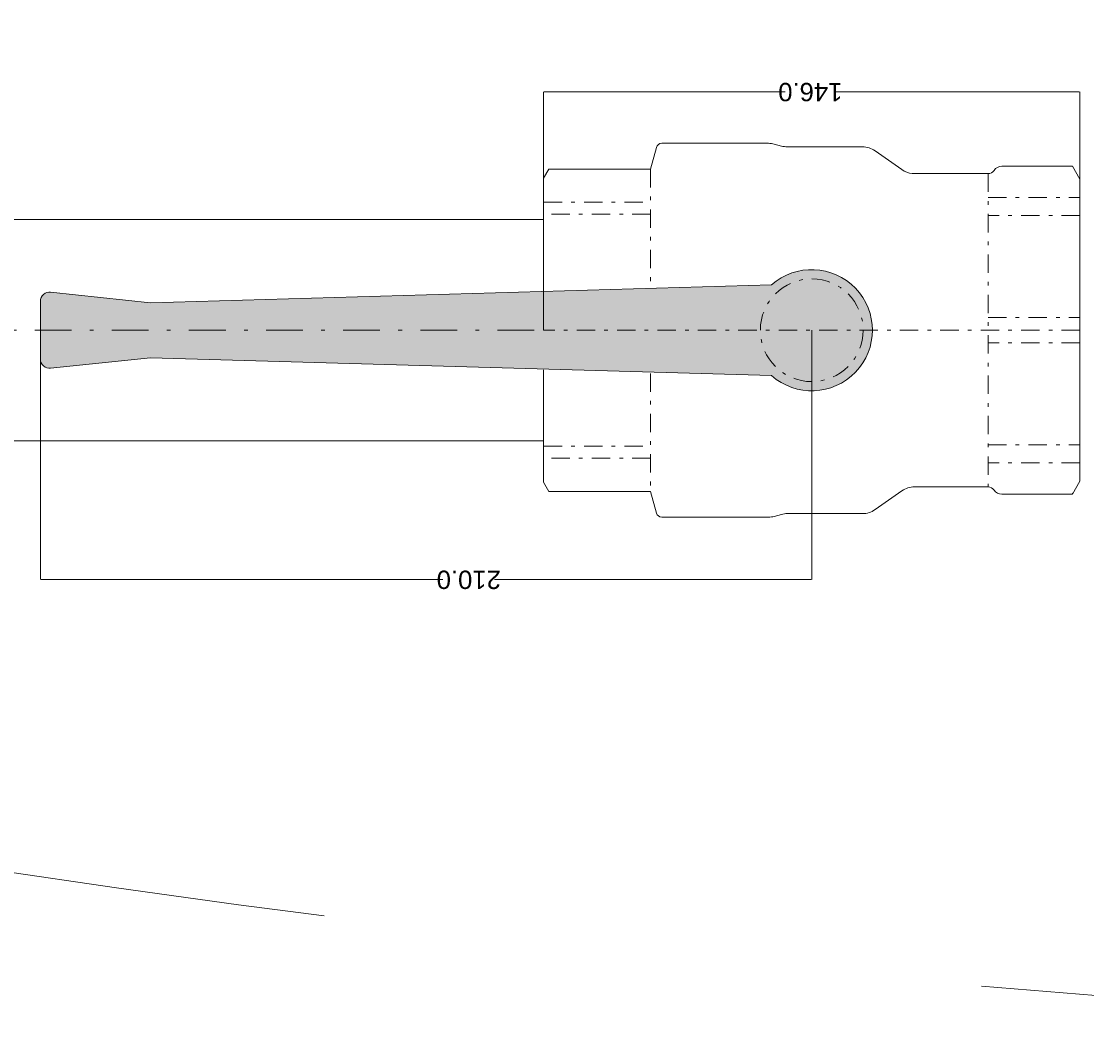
# Model space of a CAD drawing. Header units: millimetres. Extents: x -4784 to -1089, y 53657 to 55321.
# Tile 24 of 32: x -2344 to -2315, y 54235 to 54263. Entities that reach past the tile are written whole.
import ezdxf

# ---------------------------------------------------------------- set-up
doc = ezdxf.new("R2010")
doc.units = ezdxf.units.MM
for name, pattern in [('ACAD_ISO08W100', [36, 24, -3, 6, -3]), ('DASHDOT2', [0.5, 0.25, -0.125, 0, -0.125]), ('DASHDOTX2', [2, 1, -0.5, 0, -0.5]), ('GCAD_ISO03W100', [30, 12, -18])]:
    doc.linetypes.add(name, pattern=pattern)
doc.layers.add('--  pomoc_wymiary kształtek', color=6, linetype='Continuous', plot=False)
doc.layers.add('-- CO_p', color=51, linetype='Continuous', lineweight=9)
doc.layers.add('0.PRZERYWANA', color=7, linetype='GCAD_ISO03W100', lineweight=5)
doc.layers.add('-- WODA', color=5, linetype='Continuous')
doc.styles.get("Standard").update_dxf_attribs({"font": 'ARIAL.TTF'})
doc.dimstyles.get("Standard").update_dxf_attribs({"dimtxt": 0.18, "dimasz": 0.18, "dimexe": 0.18, "dimexo": 0.0625, "dimgap": 0.09, "dimtad": 0, "dimtih": 1, "dimtoh": 1, "dimdec": 4, "dimzin": 0, "dimdsep": 46, "dimtxsty": 'Standard', "dimcen": 0.09, "dimadec": 0, "dimazin": 0, "dimtfac": 1, "dimtdec": 4, "dimtofl": 0, "dimtmove": 0, "dimatfit": 3, "dimfxl": 1, "dimtolj": 1, "dimtzin": 0, "dimarcsym": 0})

# ---------------------------------------------------------------- blocks, each defined once
blk = doc.blocks.new('*U399')
at = {"color": 0, "ltscale": 10}
for p, q in [((5641.692591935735, 30.15), (5843.258340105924, 30.15)), ((5641.692591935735, -30.15), (5843.258340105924, -30.15))]:
    blk.add_line(p, q, dxfattribs=at)
at = {"color": 50, "linetype": 'DASHDOT2', "ltscale": 40}
blk.add_line((5641.692591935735, 0), (5843.258340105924, 0), dxfattribs=at)
blk = doc.blocks.new('*D508')
at = {"layer": '--  pomoc_wymiary kształtek', "color": 0, "lineweight": -2, "transparency": 16777216}
for p, q in [((-72.99999999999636, 4.547473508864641e-13), (-72.99999999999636, -64.89462192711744)), ((72.99999999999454, -1.818989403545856e-12), (72.99999999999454, -64.89462192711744)), ((-72.81999999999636, -64.89462192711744), (-6.418516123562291, -64.89462192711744)), ((72.81999999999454, -64.89462192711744), (7.199410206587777, -64.89462192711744))]:
    blk.add_line(p, q, dxfattribs=at)
at = {"layer": '--  pomoc_wymiary kształtek', "color": 0, "transparency": 16777216}
for points in [[(-72.81999999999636, -64.86462192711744), (-72.81999999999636, -64.92462192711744), (-72.99999999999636, -64.89462192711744)], [(72.81999999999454, -64.86462192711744), (72.81999999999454, -64.92462192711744), (72.99999999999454, -64.89462192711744)]]:
    blk.add_solid(points, dxfattribs=at)
at = {"layer": 'Defpoints', "color": 0, "transparency": 16777216}
for p in [(-72.99999999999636, 4.547473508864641e-13), (72.99999999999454, -1.818989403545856e-12), (72.99999999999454, -64.89462192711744)]:
    blk.add_point(p, dxfattribs=at)
at = {"layer": '--  pomoc_wymiary kształtek', "color": 0, "transparency": 16777216, "insert": (0.3904470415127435, -64.89462192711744), "char_height": 5, "attachment_point": 5}
blk.add_mtext('\\A1;146.0', dxfattribs=at)
blk = doc.blocks.new('*D509')
at = {"layer": '--  pomoc_wymiary kształtek', "color": 0, "lineweight": -2, "transparency": 16777216}
for p, q in [((1.818989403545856e-12, -1.818989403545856e-12), (1.818989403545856e-12, 67.93671814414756)), ((0.1800000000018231, 67.93671814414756), (86.34882853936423, 67.93671814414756)), ((209.8199999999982, 67.93671814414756), (100.4203701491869, 67.93671814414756)), ((209.9999999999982, -4.547473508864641e-13), (209.9999999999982, 67.93671814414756))]:
    blk.add_line(p, q, dxfattribs=at)
at = {"layer": '--  pomoc_wymiary kształtek', "color": 0, "transparency": 16777216}
for points in [[(0.1800000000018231, 67.96671814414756), (0.1800000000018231, 67.90671814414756), (1.823149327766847e-12, 67.93671814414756)], [(209.8199999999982, 67.96671814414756), (209.8199999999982, 67.90671814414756), (209.9999999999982, 67.93671814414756)]]:
    blk.add_solid(points, dxfattribs=at)
at = {"layer": 'Defpoints', "color": 0, "transparency": 16777216}
for p in [(209.9999999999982, 67.93671814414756), (1.818989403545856e-12, -1.818989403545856e-12), (209.9999999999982, -4.547473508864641e-13)]:
    blk.add_point(p, dxfattribs=at)
at = {"layer": '--  pomoc_wymiary kształtek', "color": 0, "transparency": 16777216, "insert": (93.38459934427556, 67.93671814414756), "char_height": 5, "attachment_point": 5}
blk.add_mtext('\\A1;210.0', dxfattribs=at)
blk = doc.blocks.new('ZAW.KUL.1 2100 07_DN65_HERZ_z_góry')
h = blk.add_hatch(color=251)
edge = h.paths.add_edge_path()
edge.add_line((10.93493776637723, 12.35625898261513), (179.9999999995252, 7.499999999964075))
edge.add_line((179.9999999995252, 7.499999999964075), (207.23867884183, 10.3629005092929))
edge.add_ellipse((207.4999999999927, 7.876595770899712), major_axis=(-2.5, 0), ratio=1, start_angle=180, end_angle=275.9999999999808, ccw=False)
edge.add_line((209.9999999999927, 7.876595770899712), (209.9999999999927, -7.876595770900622))
edge.add_ellipse((207.4999999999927, -7.876595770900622), major_axis=(-2.5, 0), ratio=1, start_angle=444.0000000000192, end_angle=540, ccw=False)
edge.add_line((207.23867884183, -10.36290050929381), (180.0000000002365, -7.500000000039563))
edge.add_line((180.0000000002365, -7.500000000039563), (10.93493776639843, -12.35625898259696))
edge.add_ellipse((0, 0), major_axis=(-16.5, 0), ratio=1, start_angle=228.4920852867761, end_angle=491.50791471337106, ccw=False)
at = {"color": 0}
for p, q in [((-1.818989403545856e-12, 49.95000000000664), (-13.78697082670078, 49.95000000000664)), ((6.664636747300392, 49.95000000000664), (0, 49.95000000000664)), ((10.2370007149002, 50.69555495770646), (8.217551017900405, 50.15444504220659)), ((11.78991498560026, 50.90000000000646), (40.85371005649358, 50.90000000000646)), ((42.30259879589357, 49.78822856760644), (43.88034488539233, 43.90000000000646)), ((-17.22842944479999, 48.86491226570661), (-24.55457816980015, 43.73508770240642)), ((-70.9792740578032, 44.65000000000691), (-73.00000000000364, 41.15000000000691)), ((-70.9792740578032, 44.56189002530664), (-70.9792740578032, 44.65000000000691)), ((-51.74165738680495, 44.65000000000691), (-70.9792740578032, 44.65000000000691)), ((43.88034488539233, 43.90000000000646), (71.55662432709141, 43.90000000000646)), ((71.55662432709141, 43.90000000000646), (72.99999999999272, 41.40000000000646)), ((-73.00000000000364, -41.150000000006), (-73.00000000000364, 41.15000000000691)), ((-27.99603674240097, 42.65000000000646), (-47.99999999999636, 42.65000000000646)), ((72.99999999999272, 41.40000000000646), (72.99999999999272, 10.78255233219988)), ((72.99999999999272, -10.78255233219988), (72.99999999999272, -41.40000000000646)), ((-70.9792740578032, -44.650000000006), (-73.00000000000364, -41.150000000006)), ((-29.35000000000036, -42.65000000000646), (-47.99999999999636, -42.65000000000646)), ((-27.99603674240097, -42.65000000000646), (-29.35000000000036, -42.65000000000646)), ((71.55662432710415, -43.90000000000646), (72.99999999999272, -41.40000000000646)), ((-51.74165738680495, -44.650000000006), (-70.9792740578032, -44.650000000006)), ((-17.22842944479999, -48.86491226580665), (-24.55457816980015, -43.73508770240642)), ((42.30259879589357, -49.78822856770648), (43.88034488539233, -43.90000000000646)), ((43.88034488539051, -43.90000000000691), (71.55662432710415, -43.90000000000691)), ((-5.5, -49.95000000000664), (-13.78697082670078, -49.95000000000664)), ((6.664636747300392, -49.95000000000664), (-5.5, -49.95000000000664)), ((10.2370007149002, -50.69555495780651), (8.217551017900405, -50.15444504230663)), ((37.41569828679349, -50.90000000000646), (11.78991498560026, -50.90000000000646)), ((37.41569828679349, -50.90000000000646), (40.85371005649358, -50.90000000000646))]:
    blk.add_line(p, q, dxfattribs=at)
at = {"color": 50, "linetype": 'DASHDOTX2', "ltscale": 5}
for p, q in [((43.88034488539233, 11.74721608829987), (43.88034488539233, 43.90000000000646)), ((-48.00000000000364, -42.650000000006), (-47.99999999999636, 42.65000000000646)), ((-73.00000000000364, 36.13084600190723), (-48.00000000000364, 36.13084600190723)), ((43.88034488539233, 34.88202310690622), (72.99999999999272, 34.88202310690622)), ((-48.00000000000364, 31.20411624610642), (-73.00000000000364, 31.20411624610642)), ((72.99999999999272, 31.60591548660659), (43.88034488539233, 31.60591548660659)), ((-73.00000000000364, 3.483724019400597), (-48.00000000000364, 3.483724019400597)), ((-73.00000000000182, 4.547473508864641e-13), (72.9999999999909, 0)), ((-48.00000000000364, -3.483724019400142), (-73.00000000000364, -3.483724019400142)), ((43.88034488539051, -43.90000000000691), (43.88034488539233, -11.74721608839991)), ((-73.00000000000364, -31.20411624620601), (-48.00000000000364, -31.20411624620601)), ((43.88034488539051, -31.60591548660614), (72.99999999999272, -31.60591548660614)), ((-48.00000000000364, -36.13084600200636), (-73.00000000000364, -36.13084600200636)), ((72.99999999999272, -34.88202310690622), (43.88034488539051, -34.88202310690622))]:
    blk.add_line(p, q, dxfattribs=at)
at = {"color": 11}
for p, q in [((10.93493776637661, 12.35625898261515), (179.9999999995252, 7.499999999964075)), ((179.9999999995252, 7.499999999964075), (207.2386788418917, 10.36290050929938)), ((209.9999999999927, 7.876595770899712), (209.9999999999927, -7.876595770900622)), ((10.93493776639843, -12.35625898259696), (180.0000000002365, -7.500000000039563)), ((207.2386788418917, -10.36290050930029), (180.0000000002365, -7.500000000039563))]:
    blk.add_line(p, q, dxfattribs=at)
at = {"color": 50, "linetype": 'DASHDOTX2', "ltscale": 5}
blk.add_circle((0, 0), 14, dxfattribs=at)
at = {"color": 0}
for centre, radius, start, end in [((-13.78697082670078, 43.95000000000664), 6, 90, 125.0000000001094), ((6.664636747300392, 55.95000000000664), 6, 270, 284.9999999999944), ((11.78991498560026, 44.90000000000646), 6, 90, 104.9999999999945), ((40.85371005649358, 49.40000000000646), 1.5, 14.99999999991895, 90), ((-51.74165738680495, 42.15000000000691), 2.5, 33.74898859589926, 90), ((-48.00000000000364, 44.65000000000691), 2, 213.7489885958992, 270), ((-27.99603674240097, 48.65000000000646), 6, 270, 304.9999994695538), ((-48.00000000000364, -44.650000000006), 2, 90, 146.2510114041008), ((-27.99627499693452, -48.64808805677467), 5.9980880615, 83.81455336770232, 89.99772411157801), ((-27.99603674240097, -48.65000000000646), 6, 55.0000005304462, 83.8540155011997), ((-51.74165738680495, -42.150000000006), 2.5, 270, 326.2510114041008), ((-13.78697082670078, -43.95000000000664), 6, 234.9999999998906, 270), ((6.664636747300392, -55.95000000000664), 6, 75.00000000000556, 90), ((11.78991498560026, -44.90000000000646), 6, 255.0000000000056, 270), ((40.85371005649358, -49.40000000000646), 1.5, 270, 345.000000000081)]:
    blk.add_arc(centre, radius, start, end, dxfattribs=at)
at = {"color": 11}
for centre, radius, start, end in [((0, 0), 16.5, 48.49208528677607, 311.5079147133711), ((207.4999999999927, 7.876595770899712), 2.5, 0, 95.99999999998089), ((207.4999999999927, -7.876595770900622), 2.5, 264.0000000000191, 0)]:
    blk.add_arc(centre, radius, start, end, dxfattribs=at)
at = {"color": 0}
blk.add_open_spline([(-71.06191360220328, 44.34072127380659), (-71.04970414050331, 44.36833928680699), (-71.02849843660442, 44.41745983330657), (-71.00210606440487, 44.48225612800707), (-70.98640898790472, 44.52802943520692), (-70.9792740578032, 44.55281595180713), (-70.9792740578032, 44.56189002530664)], degree=3, knots=[0, 0, 0, 0, 0.3828567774, 0.6789163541, 0.8849510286, 1, 1, 1, 1], dxfattribs=at)
at = {"layer": '--  pomoc_wymiary kształtek'}
for base, p1, p2, picture, middle in [((209.9999999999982, 67.93671814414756), (1.818989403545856e-12, -1.818989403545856e-12), (209.9999999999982, -4.547473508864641e-13), '*D509', (93.38459934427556, 67.93671814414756)), ((72.99999999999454, -64.89462192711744), (-72.99999999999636, 4.547473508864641e-13), (72.99999999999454, -1.818989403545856e-12), '*D508', (0.3904470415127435, -64.89462192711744))]:
    dim = blk.add_linear_dim(base=base, p1=p1, p2=p2, dimstyle='Standard', override={"dimexe": 0, "dimexo": 0, "dimtih": 0, "dimdec": 1, "dimfxl": 0}, dxfattribs=at)
    dim.commit()
    dim.dimension.update_dxf_attribs({"geometry": picture, "text_midpoint": middle, "dimtype": 128})
blk = doc.blocks.new('*U400')
blk.add_blockref('ZAW.KUL.1 2100 07_DN65_HERZ_z_góry', (3.700000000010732, -2.046363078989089e-12))
blk = doc.blocks.new('zw$C48D')
at = {"layer": '-- CO_p', "linetype": 'ACAD_ISO08W100', "ltscale": 20, "xscale": 0.1, "yscale": 0.1, "zscale": 0.1, "rotation": 180}
blk.add_blockref('*U400', (-247.7371748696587, -35.99999999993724), dxfattribs=at)
at = {"layer": '-- CO_p', "linetype": 'ACAD_ISO08W100', "ltscale": 20, "xscale": 0.1, "yscale": 0.1, "zscale": 0.1}
blk.add_blockref('*U399', (-839.7330088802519, -35.99999999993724), dxfattribs=at)

msp = doc.modelspace()

# ---------------------------------------------------------------- linework, layer by layer
at = {"layer": '0.PRZERYWANA', "transparency": 16777216}
msp.add_arc((-2282.015864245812, 54653.60846991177), 418.1414545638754, 240.4613871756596, 299.8231649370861, dxfattribs=at)

# ---------------------------------------------------------------- next in the draw order: block references
at = {"layer": '-- WODA'}
msp.add_blockref('zw$C48D', (-2074.063764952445, 54290.84380732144), dxfattribs=at)

doc.saveas('drawing.dxf')
